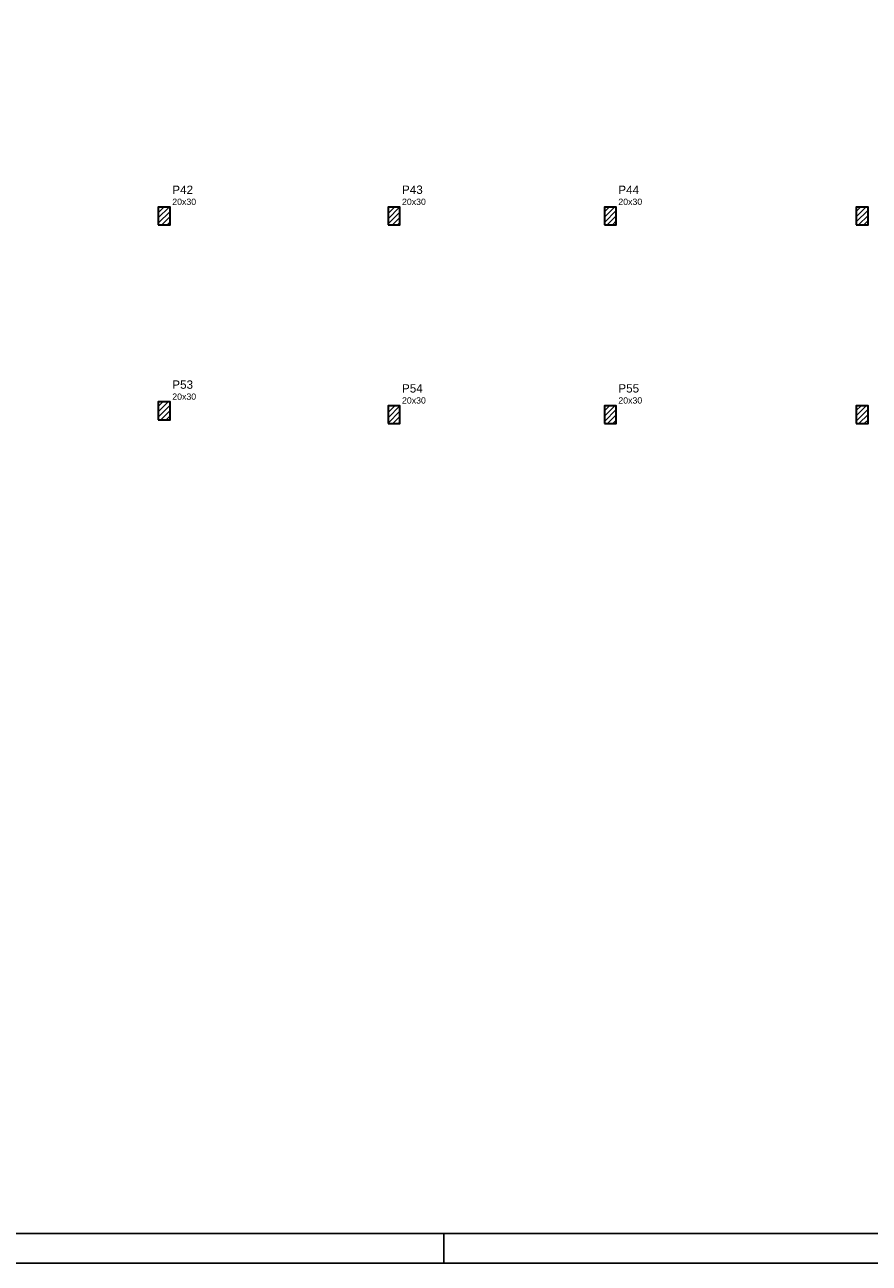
# Model space of a CAD drawing. Header units: millimetres. Extents: x 0 to 119, y 0 to 84.
# Tile 2 of 9: x 31 to 59, y 0 to 42. Entities that reach past the tile are written whole.
import ezdxf

# ---------------------------------------------------------------- set-up
doc = ezdxf.new("R2010")
doc.units = ezdxf.units.MM
doc.header["$MEASUREMENT"] = 0
doc.linetypes.add('NULL', pattern=[0])
for name, color, linetype, lineweight in [('FO-Hachura pilar que passa', 19, 'Continuous', 5), ('FO-Pilares', 4, 'Continuous', 30), ('FO-Textos dos pilares', 7, 'Continuous', 5)]:
    doc.layers.add(name, color=color, linetype=linetype, lineweight=lineweight)
doc.layers.add('SEDUC_MARF', color=1, linetype='Continuous')
doc.layers.add('SEDUC_MARGG', color=7, linetype='Continuous')
doc.styles.add('Arial', font='txt')

msp = doc.modelspace()

# ---------------------------------------------------------------- hatches: boundary and pattern name
at = {"layer": 'FO-Hachura pilar que passa', "linetype": 'Continuous'}
h = msp.add_hatch(dxfattribs=at)
h.set_pattern_fill('ANSI31', color=19, style=0)
h.paths.add_polyline_path([(35.2654, 35.0328), (35.4654, 35.0328), (35.6654, 35.0328), (35.6654, 35.3328), (35.6654, 35.6328), (35.4654, 35.6328), (35.2654, 35.6328), (35.2654, 35.3328)])
h = msp.add_hatch(dxfattribs=at)
h.set_pattern_fill('ANSI31', color=19, style=0)
h.paths.add_polyline_path([(43.0182, 35.0328), (43.2182, 35.0328), (43.4182, 35.0328), (43.4182, 35.3328), (43.4182, 35.6328), (43.2182, 35.6328), (43.0182, 35.6328), (43.0182, 35.3328)])
h = msp.add_hatch(dxfattribs=at)
h.set_pattern_fill('ANSI31', color=19, style=0)
h.paths.add_polyline_path([(50.3208, 35.0328), (50.5208, 35.0328), (50.7208, 35.0328), (50.7208, 35.3328), (50.7208, 35.6328), (50.5208, 35.6328), (50.3208, 35.6328), (50.3208, 35.3328)])
h = msp.add_hatch(dxfattribs=at)
h.set_pattern_fill('ANSI31', color=19, style=0)
h.paths.add_polyline_path([(58.8182, 35.0328), (59.0182, 35.0328), (59.2182, 35.0328), (59.2182, 35.3328), (59.2182, 35.6328), (59.0182, 35.6328), (58.8182, 35.6328), (58.8182, 35.3328)])
h = msp.add_hatch(dxfattribs=at)
h.set_pattern_fill('ANSI31', color=19, style=0)
h.paths.add_polyline_path([(35.2654, 28.4582), (35.4654, 28.4582), (35.6654, 28.4582), (35.6654, 28.7582), (35.6654, 29.0582), (35.4654, 29.0582), (35.2654, 29.0582), (35.2654, 28.7582)])
h = msp.add_hatch(dxfattribs=at)
h.set_pattern_fill('ANSI31', color=19, style=0)
h.paths.add_polyline_path([(43.0182, 28.3306), (43.2182, 28.3306), (43.4182, 28.3306), (43.4182, 28.6306), (43.4182, 28.9306), (43.2182, 28.9306), (43.0182, 28.9306), (43.0182, 28.6306)])
h = msp.add_hatch(dxfattribs=at)
h.set_pattern_fill('ANSI31', color=19, style=0)
h.paths.add_polyline_path([(50.3208, 28.3306), (50.5208, 28.3306), (50.7208, 28.3306), (50.7208, 28.6306), (50.7208, 28.9306), (50.5208, 28.9306), (50.3208, 28.9306), (50.3208, 28.6306)])
h = msp.add_hatch(dxfattribs=at)
h.set_pattern_fill('ANSI31', color=19, style=0)
h.paths.add_polyline_path([(58.8182, 28.3306), (59.0182, 28.3306), (59.2182, 28.3306), (59.2182, 28.6306), (59.2182, 28.9306), (59.0182, 28.9306), (58.8182, 28.9306), (58.8182, 28.6306)])

# ---------------------------------------------------------------- linework, layer by layer
at = {"layer": 'FO-Pilares'}
for points in [[(35.2654, 35.0328), (35.4654, 35.0328), (35.6654, 35.0328), (35.6654, 35.3328), (35.6654, 35.6328), (35.4654, 35.6328), (35.2654, 35.6328), (35.2654, 35.3328), (35.2654, 35.0328)], [(43.0182, 35.0328), (43.2182, 35.0328), (43.4182, 35.0328), (43.4182, 35.3328), (43.4182, 35.6328), (43.2182, 35.6328), (43.0182, 35.6328), (43.0182, 35.3328), (43.0182, 35.0328)], [(50.3208, 35.0328), (50.5208, 35.0328), (50.7208, 35.0328), (50.7208, 35.3328), (50.7208, 35.6328), (50.5208, 35.6328), (50.3208, 35.6328), (50.3208, 35.3328), (50.3208, 35.0328)], [(58.8182, 35.0328), (59.0182, 35.0328), (59.2182, 35.0328), (59.2182, 35.3328), (59.2182, 35.6328), (59.0182, 35.6328), (58.8182, 35.6328), (58.8182, 35.3328), (58.8182, 35.0328)], [(35.2654, 28.4582), (35.4654, 28.4582), (35.6654, 28.4582), (35.6654, 28.7582), (35.6654, 29.0582), (35.4654, 29.0582), (35.2654, 29.0582), (35.2654, 28.7582), (35.2654, 28.4582)], [(43.0182, 28.3306), (43.2182, 28.3306), (43.4182, 28.3306), (43.4182, 28.6306), (43.4182, 28.9306), (43.2182, 28.9306), (43.0182, 28.9306), (43.0182, 28.6306), (43.0182, 28.3306)], [(50.3208, 28.3306), (50.5208, 28.3306), (50.7208, 28.3306), (50.7208, 28.6306), (50.7208, 28.9306), (50.5208, 28.9306), (50.3208, 28.9306), (50.3208, 28.6306), (50.3208, 28.3306)], [(58.8182, 28.3306), (59.0182, 28.3306), (59.2182, 28.3306), (59.2182, 28.6306), (59.2182, 28.9306), (59.0182, 28.9306), (58.8182, 28.9306), (58.8182, 28.6306), (58.8182, 28.3306)]]:
    msp.add_lwpolyline(points, close=True, dxfattribs=at)
at = {"layer": 'SEDUC_MARF'}
msp.add_line((44.9015, 1), (44.9015, 0), dxfattribs=at)
msp.add_lwpolyline([(118.9, 84.1), (0, 84.1), (0, 0), (118.9, 0)], close=True, dxfattribs=at)
at = {"layer": 'SEDUC_MARGG'}
msp.add_lwpolyline([(2.5, 1), (117.9, 1), (117.9, 83.1), (2.5, 83.1), (2.5, 1)], dxfattribs=at)

# ---------------------------------------------------------------- texts
at = {"layer": 'FO-Textos dos pilares', "linetype": 'NULL', "attachment_point": 7, "line_spacing_factor": 0.798, "style": 'Arial'}
for s, insert, char_height, width in [('P42', (35.7362, 36.074), 0.2824, 1.387852), ('P43', (43.4892, 36.074), 0.2824, 1.387852), ('P44', (50.7912, 36.074), 0.2824, 1.387852), ('20x30', (35.7362, 35.7037), 0.2118, 1.580273), ('20x30', (43.4892, 35.7037), 0.2118, 1.580273), ('20x30', (50.7912, 35.7037), 0.2118, 1.580273), ('P53', (35.7362, 29.499), 0.2824, 1.387852), ('P54', (43.4892, 29.372), 0.2824, 1.387852), ('P55', (50.7912, 29.372), 0.2824, 1.387852), ('20x30', (35.7362, 29.1287), 0.2118, 1.580273), ('20x30', (43.4892, 29.0017), 0.2118, 1.580273), ('20x30', (50.7912, 29.0017), 0.2118, 1.580273)]:
    msp.add_mtext(s, dxfattribs=dict(at, insert=insert, char_height=char_height, width=width))

doc.saveas('drawing.dxf')
